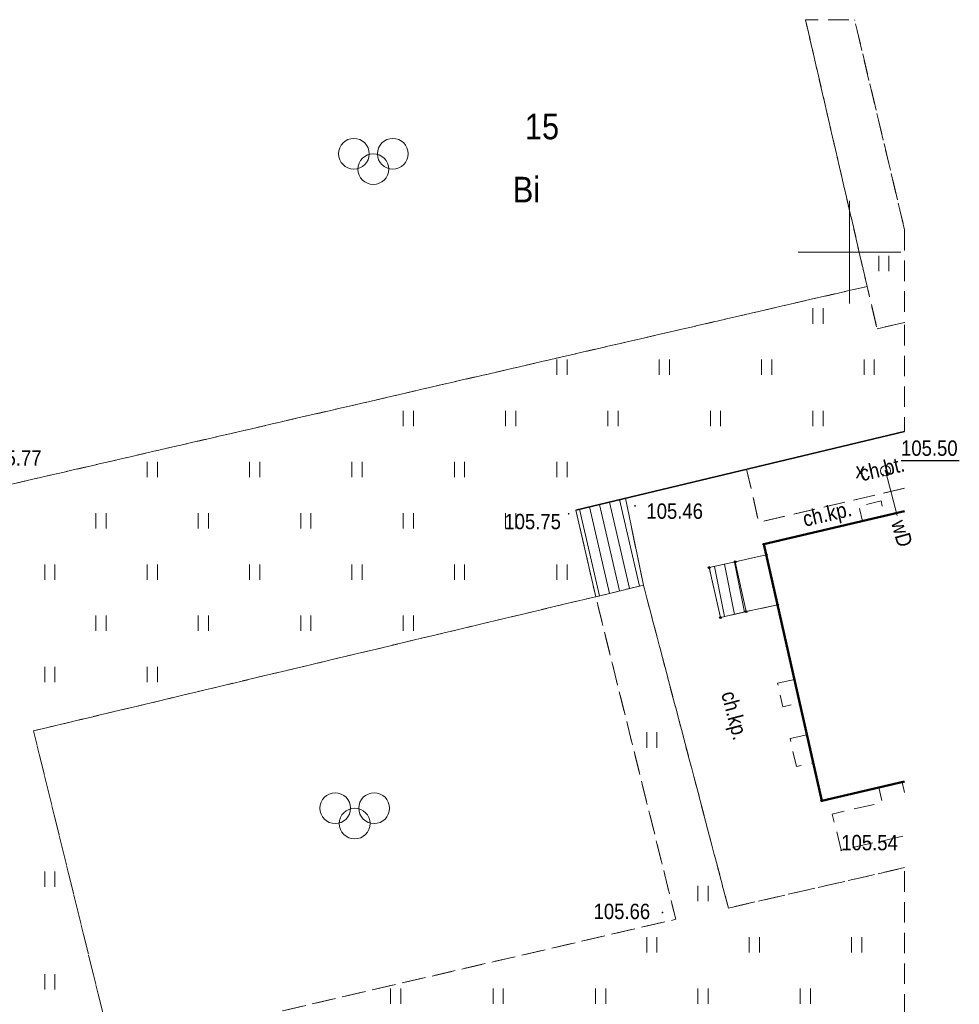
# Model space of a CAD drawing. Extents: x 7490163 to 7490671, y 5783984 to 5784563.
# Tile 41 of 43: x 7490459 to 7490505, y 5784413 to 5784461. Entities that reach past the tile are written whole.
import ezdxf
from ezdxf.enums import TextEntityAlignment as Align

# ---------------------------------------------------------------- set-up
doc = ezdxf.new("R2010")
doc.units = 0
doc.header["$MEASUREMENT"] = 0
doc.linetypes.add('mz1.0_0.5', pattern=[1.5, 1, -0.5])
doc.layers.get('0').update_dxf_attribs({"linetype": 'CONTINUOUS', "lineweight": 5})
doc.layers.get('0').transparency = 0.8
for name, color, linetype, transparency in [('210-Oznaczenie użytku', 7, 'CONTINUOUS', 0.8), ('211-Nr działki', 7, 'CONTINUOUS', 0.8), ('312-Budynek (powierzchnia)', 7, 'CONTINUOUS', 0.8), ('320-część budynku wyodrębniona ze względu na liczbę kondygnacji naziemnych (powierzchnia)', 7, 'CONTINUOUS', 0.8), ('352-schody (powierzchnia)', 7, 'CONTINUOUS', 0.8), ('chodnik (powierzchnia)', 7, 'CONTINUOUS', 0.8), ('chodnik (powierzchnia)-Atr17', 7, 'CONTINUOUS', 0.8), ('ogrodzenie trwałe (linia)', 7, 'CONTINUOUS', 0.8), ('plac gier i zabaw (powierzchnia)', 7, 'CONTINUOUS', 0.8), ('plac gier i zabaw (powierzchnia) - symbol', 7, 'CONTINUOUS', 0.8), ('przewód wodociągowy (linia)', 7, 'CONTINUOUS', 0.8), ('przewód wodociągowy (linia)-Atr1', 7, 'CONTINUOUS', 0.8), ('Punkt budynku', 7, 'CONTINUOUS', 0.8), ('punkt o określonej wysokości (sieć niezidentyfikowana)', 7, 'CONTINUOUS', 0.8), ('punkt o określonej wysokości (sieć niezidentyfikowana)-Atr2', 7, 'CONTINUOUS', 0.8), ('punkt wysokościowy sztuczny', 7, 'CONTINUOUS', 0.8), ('punkt wysokościowy sztuczny-Atr2', 7, 'CONTINUOUS', 0.8), ('schody w ciągu komunikacyjnym', 7, 'CONTINUOUS', 0.8), ('studzienka okrągła - przewód niezidentyfikowany (punkt)', 7, 'CONTINUOUS', 0.8), ('studzienka okrągła - przewód niezidentyfikowany (punkt)-Atr17', 7, 'CONTINUOUS', 0.8), ('trawnik (powierzchnia)', 7, 'CONTINUOUS', 0.8), ('trawnik (powierzchnia) - symbol', 7, 'CONTINUOUS', 0.8), ('Wstawianie ramki sekcyjnej z opisem', 7, 'CONTINUOUS', 0.8)]:
    doc.layers.add(name, color=color, linetype=linetype, transparency=transparency)
doc.styles.get("Standard").update_dxf_attribs({"font": 'txt', "width": 0.75})
doc.linetypes.add('902-500', pattern='A,3.75,0,[1,ksztalty.shx,S=0.5,R=0,X=0,Y=0],3.75', length=7.5)

# ---------------------------------------------------------------- blocks, each defined once
blk = doc.blocks.new('PW02')
at = {"linetype": 'Continuous', "lineweight": 13}
h = blk.add_hatch(color=0, dxfattribs=at)
edge = h.paths.add_edge_path()
edge.add_arc((0, 0), 0.045, 0, 360)
blk = doc.blocks.new('US15')
at = {"color": 0, "linetype": 'Continuous', "lineweight": 13}
blk.add_circle((0, 0), 0.25, dxfattribs=at)
blk = doc.blocks.new('PW01')
at = {"linetype": 'Continuous', "lineweight": 13}
h = blk.add_hatch(color=0, dxfattribs=at)
edge = h.paths.add_edge_path()
edge.add_arc((0, 0), 0.045, 0, 360)
blk = doc.blocks.new('TU04')
at = {"color": 0, "linetype": 'Continuous', "lineweight": 13}
for p, q in [((0, 0), (0, 0.75)), ((0.5, 0), (0.5, 0.75))]:
    blk.add_line(p, q, dxfattribs=at)
blk = doc.blocks.new('BS04')
at = {"color": 0, "linetype": 'Continuous', "lineweight": 13}
for centre in [(-0.95, 0.75), (0.95, 0.75), (0, 0)]:
    blk.add_circle(centre, 0.75, dxfattribs=at)
blk = doc.blocks.new('PUNKTBUD')
at = {"color": 0}
blk.add_circle((0, 0), 0.045, dxfattribs=at)

msp = doc.modelspace()

# ---------------------------------------------------------------- linework, layer by layer
at = {"layer": '312-Budynek (powierzchnia)', "color": 7, "linetype": 'Continuous', "lineweight": 50, "flags": 128}
for points in [[(7490495.82, 5784435.74), (7490502.69, 5784437.35)], [(7490498.65, 5784423.22), (7490495.82, 5784435.74)], [(7490502.69, 5784424.154), (7490498.65, 5784423.22)]]:
    msp.add_lwpolyline(points, dxfattribs=at)
at = {"layer": '320-część budynku wyodrębniona ze względu na liczbę kondygnacji naziemnych (powierzchnia)', "color": 7, "linetype": 'Continuous', "lineweight": 18, "flags": 128}
for points in [[(7490495.82, 5784435.74), (7490502.69, 5784437.35)], [(7490502.69, 5784424.154), (7490498.65, 5784423.22), (7490495.82, 5784435.74)]]:
    msp.add_lwpolyline(points, dxfattribs=at)
at = {"layer": '352-schody (powierzchnia)', "color": 7, "linetype": 'Continuous', "lineweight": 18, "flags": 128}
for points in [[(7490496.49, 5784432.79), (7490494.96, 5784432.45), (7490494.42, 5784434.88), (7490495.94, 5784435.23)], [(7490496.49, 5784432.79), (7490494.96, 5784432.45), (7490494.42, 5784434.88), (7490495.94, 5784435.23)], [(7490494.96, 5784432.45), (7490493.7, 5784432.16), (7490493.15, 5784434.6), (7490494.42, 5784434.88)], [(7490494.96, 5784432.45), (7490493.7, 5784432.16), (7490493.15, 5784434.6), (7490494.42, 5784434.88)]]:
    msp.add_lwpolyline(points, close=True, dxfattribs=at)
for points in [[(7490493.902, 5784432.206), (7490493.404, 5784434.656)], [(7490494.389, 5784432.319), (7490493.892, 5784434.764)], [(7490494.876, 5784432.431), (7490494.38, 5784434.871)]]:
    msp.add_lwpolyline(points, dxfattribs=at)
at = {"layer": 'chodnik (powierzchnia)', "color": 7, "linetype": 'mz1.0_0.5', "lineweight": 18, "flags": 128}
for points in [[(7490502.69, 5784451.093), (7490500.247, 5784461.35)], [(7490502.69, 5784438.479), (7490495.57, 5784436.81), (7490494.98, 5784439.4), (7490502.69, 5784441.243)], [(7490489.06, 5784437.99), (7490494.98, 5784439.4), (7490495.57, 5784436.81), (7490502.69, 5784438.479)], [(7490502.69, 5784419.954), (7490494.09, 5784417.98), (7490489.94, 5784433.74), (7490489.06, 5784437.99)], [(7490502.69, 5784437.347), (7490501.71, 5784437.12), (7490501.54, 5784437.86), (7490500.46, 5784437.6), (7490500.63, 5784436.86), (7490495.82, 5784435.74), (7490495.94, 5784435.23), (7490494.42, 5784434.88), (7490493.15, 5784434.6), (7490493.7, 5784432.16), (7490496.49, 5784432.79), (7490497.31, 5784429.14), (7490496.49, 5784428.96), (7490496.75, 5784427.81), (7490497.57, 5784428), (7490497.92, 5784426.44), (7490497.1, 5784426.25), (7490497.41, 5784424.89), (7490498.23, 5784425.07), (7490498.65, 5784423.22), (7490501.43, 5784423.86), (7490501.6, 5784423.13), (7490499.16, 5784422.57), (7490499.6, 5784420.8), (7490502.69, 5784421.516)], [(7490502.57, 5784424.13), (7490502.69, 5784424.157)], [(7490502.69, 5784423.615), (7490502.57, 5784424.13)]]:
    msp.add_lwpolyline(points, dxfattribs=at)
at = {"layer": 'ogrodzenie trwałe (linia)', "color": 7, "linetype": '902-500', "lineweight": 35, "flags": 128}
msp.add_lwpolyline([(7490486.64, 5784437.41), (7490502.69, 5784441.243)], dxfattribs=at)
at = {"layer": 'plac gier i zabaw (powierzchnia)', "color": 7, "linetype": 'mz1.0_0.5', "lineweight": 18, "flags": 128}
msp.add_lwpolyline([(7490497.849, 5784461.35), (7490500.86, 5784448.33), (7490457.61, 5784438.33), (7490454.93, 5784449.9), (7490452.65, 5784459.78)], dxfattribs=at)
msp.add_lwpolyline([(7490460.16, 5784426.63), (7490487.61, 5784433.18), (7490491.52, 5784417.43), (7490464, 5784411.03)], close=True, dxfattribs=at)
at = {"layer": 'przewód wodociągowy (linia)', "color": 5, "linetype": 'Continuous', "lineweight": 18, "flags": 128}
msp.add_lwpolyline([(7490501.76, 5784439.33), (7490502.33, 5784437.14)], dxfattribs=at)
at = {"layer": 'punkt o określonej wysokości (sieć niezidentyfikowana)-Atr2', "color": 7, "flags": 128}
msp.add_lwpolyline([(7490502.519, 5784439.825), (7490505.362, 5784439.825)], dxfattribs=at)
at = {"layer": 'schody w ciągu komunikacyjnym', "color": 7, "linetype": 'Continuous', "lineweight": 18, "flags": 128}
msp.add_lwpolyline([(7490489.94, 5784433.74), (7490487.61, 5784433.18), (7490486.64, 5784437.41), (7490489.06, 5784437.99)], close=True, dxfattribs=at)
msp.add_lwpolyline([(7490489.94, 5784433.74), (7490487.61, 5784433.18), (7490486.64, 5784437.41), (7490489.06, 5784437.99)], close=True, dxfattribs=at)
for points in [[(7490488.281, 5784437.803), (7490489.258, 5784433.576)], [(7490488.767, 5784437.92), (7490489.744, 5784433.693)], [(7490486.822, 5784437.454), (7490487.8, 5784433.226)], [(7490487.309, 5784437.57), (7490488.286, 5784433.342)], [(7490487.795, 5784437.687), (7490488.772, 5784433.459)]]:
    msp.add_lwpolyline(points, dxfattribs=at)
at = {"layer": 'trawnik (powierzchnia)', "color": 7, "linetype": 'mz1.0_0.5', "lineweight": 18, "flags": 128}
for points in [[(7490502.69, 5784451.09), (7490502.69, 5784446.57), (7490501.35, 5784446.26), (7490500.86, 5784448.33), (7490497.85, 5784461.35), (7490500.25, 5784461.35)], [(7490501.35, 5784446.26), (7490502.69, 5784446.57), (7490502.69, 5784441.24), (7490489.06, 5784437.99), (7490486.64, 5784437.41), (7490487.61, 5784433.18), (7490460.16, 5784426.63), (7490464, 5784411.03), (7490451, 5784410.47), (7490438.13, 5784408.12), (7490434.29, 5784407.41), (7490419.11, 5784435.68), (7490426.76, 5784441.46), (7490432.33, 5784445.67), (7490433.66, 5784444.98), (7490436.34, 5784433.41), (7490457.61, 5784438.33), (7490500.86, 5784448.33)], [(7490494.09, 5784417.98), (7490502.69, 5784419.95), (7490502.69, 5784408.13), (7490453.72, 5784396.71), (7490451, 5784410.47), (7490464, 5784411.03), (7490491.52, 5784417.43), (7490487.61, 5784433.18), (7490489.94, 5784433.74)]]:
    msp.add_lwpolyline(points, close=True, dxfattribs=at)
at = {"layer": 'Wstawianie ramki sekcyjnej z opisem', "color": 7, "linetype": 'Continuous', "lineweight": 13, "flags": 128}
for points in [[(7490500, 5784447.5), (7490500, 5784452.5)], [(7490497.5, 5784450), (7490502.5, 5784450)]]:
    msp.add_lwpolyline(points, dxfattribs=at)

# ---------------------------------------------------------------- block references
at = {"layer": 'plac gier i zabaw (powierzchnia) - symbol', "color": 7, "linetype": 'Continuous', "lineweight": 18}
for p in [(7490476.754, 5784454.054), (7490476.754, 5784454.054), (7490475.843, 5784422.105)]:
    msp.add_blockref('BS04', p, dxfattribs=at)
at = {"layer": 'Punkt budynku', "color": 5, "linetype": 'Continuous', "lineweight": 18}
for p in [(7490495.82, 5784435.74), (7490494.42, 5784434.88), (7490495.94, 5784435.23), (7490493.15, 5784434.6), (7490494.96, 5784432.45), (7490496.49, 5784432.79), (7490493.7, 5784432.16), (7490498.65, 5784423.22)]:
    msp.add_blockref('PUNKTBUD', p, dxfattribs=at)
at = {"layer": 'punkt o określonej wysokości (sieć niezidentyfikowana)', "color": 7, "linetype": 'Continuous', "lineweight": 13, "rotation": 14.797}
msp.add_blockref('PW01', (7490501.76, 5784439.33), dxfattribs=at)
at = {"layer": 'punkt wysokościowy sztuczny', "color": 7, "linetype": 'Continuous', "lineweight": 13}
for p in [(7490489.53, 5784437.61), (7490486.29, 5784437.23), (7490499.6, 5784420.8), (7490490.87, 5784417.76)]:
    msp.add_blockref('PW02', p, dxfattribs=at)
at = {"layer": 'studzienka okrągła - przewód niezidentyfikowany (punkt)', "color": 7, "linetype": 'Continuous', "lineweight": 18, "rotation": 14.797}
msp.add_blockref('US15', (7490501.76, 5784439.33), dxfattribs=at)
at = {"layer": 'trawnik (powierzchnia) - symbol', "color": 7, "linetype": 'Continuous', "lineweight": 18}
for p in [(7490501.429, 5784449.079), (7490498.209, 5784446.509), (7490485.709, 5784444.009), (7490490.709, 5784444.009), (7490495.709, 5784444.009), (7490500.709, 5784444.009), (7490478.209, 5784441.509), (7490483.209, 5784441.509), (7490488.209, 5784441.509), (7490493.209, 5784441.509), (7490498.209, 5784441.509), (7490465.709, 5784439.009), (7490470.709, 5784439.009), (7490475.709, 5784439.009), (7490480.709, 5784439.009), (7490485.709, 5784439.009), (7490463.209, 5784436.509), (7490468.209, 5784436.509), (7490473.209, 5784436.509), (7490478.209, 5784436.509), (7490483.209, 5784436.509), (7490460.709, 5784434.009), (7490465.709, 5784434.009), (7490470.709, 5784434.009), (7490475.709, 5784434.009), (7490480.709, 5784434.009), (7490485.709, 5784434.009), (7490463.209, 5784431.509), (7490468.209, 5784431.509), (7490473.209, 5784431.509), (7490478.209, 5784431.509), (7490460.709, 5784429.009), (7490465.709, 5784429.009), (7490490.099, 5784425.809), (7490460.709, 5784419.009), (7490492.599, 5784418.309), (7490490.099, 5784415.809), (7490495.099, 5784415.809), (7490500.099, 5784415.809), (7490460.709, 5784414.009), (7490477.599, 5784413.309), (7490482.599, 5784413.309), (7490487.599, 5784413.309), (7490492.599, 5784413.309), (7490497.599, 5784413.309)]:
    msp.add_blockref('TU04', p, dxfattribs=at)

# ---------------------------------------------------------------- texts
at = {"layer": '210-Oznaczenie użytku', "color": 3, "linetype": 'Continuous', "lineweight": 18, "width": 0.9}
msp.add_text('Bi', height=1.25, dxfattribs=at).set_placement((7490483.56, 5784452.43))
at = {"layer": '211-Nr działki', "color": 7, "linetype": 'Continuous', "lineweight": 18, "width": 0.9}
msp.add_text('15', height=1.25, dxfattribs=at).set_placement((7490484.15, 5784455.51))
at = {"layer": 'chodnik (powierzchnia)-Atr17', "color": 7, "width": 0.9}
for s, rotation, p in [('ch.bt.', 13.195, (7490500.6, 5784438.81)), ('ch.bt.', 13.195, (7490500.6, 5784438.81)), ('ch.kp.', 13.108, (7490497.82, 5784436.59)), ('ch.kp.', 13.108, (7490497.82, 5784436.59)), ('ch.kp.', 13.108, (7490497.82, 5784436.59)), ('ch.kp.', 284.752, (7490493.73, 5784428.45)), ('ch.kp.', 284.752, (7490493.73, 5784428.45)), ('ch.kp.', 284.752, (7490493.73, 5784428.45))]:
    msp.add_text(s, height=0.75, rotation=rotation, dxfattribs=at).set_placement(p)
at = {"layer": 'przewód wodociągowy (linia)-Atr1', "color": 5, "width": 0.9}
msp.add_text('wD', height=0.75, rotation=285.614, dxfattribs=at).set_placement((7490502.564, 5784436.27), align=Align.MIDDLE_CENTER)
at = {"layer": 'punkt o określonej wysokości (sieć niezidentyfikowana)-Atr2', "color": 7, "width": 0.9}
msp.add_text('105.50', height=0.75, dxfattribs=at).set_placement((7490502.519, 5784439.833), align=Align.BOTTOM_LEFT)
at = {"layer": 'punkt wysokościowy sztuczny-Atr2', "color": 7, "width": 0.9}
for s, p in [('105.77', (7490457.792, 5784439.58)), ('105.46', (7490490.086, 5784436.982)), ('105.75', (7490483.152, 5784436.474)), ('105.54', (7490499.6, 5784420.8)), ('105.66', (7490487.507, 5784417.44))]:
    msp.add_text(s, height=0.75, dxfattribs=at).set_placement(p)
at = {"layer": 'studzienka okrągła - przewód niezidentyfikowany (punkt)-Atr17', "color": 7, "width": 0.9}
msp.add_text('x', height=0.75, dxfattribs=at).set_placement((7490500.301, 5784439.339), align=Align.MIDDLE_LEFT)

doc.saveas('drawing.dxf')
